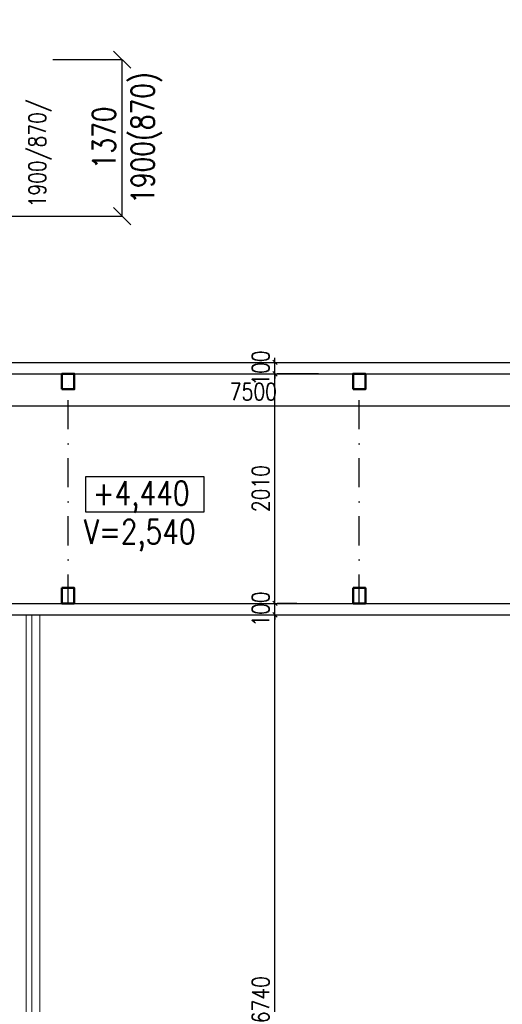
# Model space of a CAD drawing. Header units: millimetres. Extents: x -238874 to 551972, y -298952 to 658415.
# Tile 211 of 256: x 29272 to 33497, y 172531 to 181151. Entities that reach past the tile are written whole.
import ezdxf

# ---------------------------------------------------------------- set-up
doc = ezdxf.new("R2010")
doc.units = ezdxf.units.MM
doc.header["$LTSCALE"] = 20
doc.linetypes.add('ČERCHOVANÁ', pattern=[25.4, 12.7, -6.35, 0, -6.35])
for name, color, linetype, lineweight in [('CKKOTY', 3, 'Continuous', 18), ('CKTEXTY_MALE', 140, 'Continuous', 18), ('NOSNÉ', 8, 'Continuous', 50), ('PRUCHODY', 7, 'Continuous', 18)]:
    doc.layers.add(name, color=color, linetype=linetype, lineweight=lineweight)
for name, color, linetype in [('CZ', 255, 'Continuous'), ('KOTY', 8, 'Continuous'), ('OSYSTAVBA', 101, 'ČERCHOVANÁ'), ('ZDP', 50, 'Continuous')]:
    doc.layers.add(name, color=color, linetype=linetype)
doc.styles.add('SIMPLEX', font='SIMPLEX.shx', dxfattribs={"width": 0.8, "bigfont": 'CAD13.shx'})
doc.styles.get("Standard").update_dxf_attribs({"font": 'simplex.shx', "width": 0.8})
doc.dimstyles.new('CADKON', dxfattribs={"dimscale": 100, "dimtxt": 2, "dimasz": 1.5, "dimexe": 0, "dimexo": 2, "dimgap": 0.6, "dimtad": 1, "dimrnd": 1, "dimtxsty": 'Standard', "dimblk1": 'OBLIQUE', "dimblk2": 'OBLIQUE', "dimsah": 1, "dimcen": 2.5, "dimadec": 1, "dimazin": 2, "dimtfac": 1, "dimtix": 1, "dimtmove": 2, "dimatfit": 3, "dimldrblk": 'OPEN30', "dimfxl": 5, "dimtfill": 1, "dimtolj": 1, "dimarcsym": 0})
doc.dimstyles.new('CKA', dxfattribs={"dimtxt": 200, "dimasz": 40, "dimexe": 20, "dimexo": 0.2, "dimgap": 50, "dimtad": 1, "dimdec": 0, "dimrnd": 1, "dimzin": 0, "dimdsep": 46, "dimtxsty": 'Standard', "dimblk1": 'OBLIQUE', "dimblk2": 'OBLIQUE', "dimsah": 1, "dimcen": 0.09, "dimclrd": 253, "dimclre": 253, "dimclrt": 253, "dimadec": 0, "dimazin": 0, "dimtfac": 1, "dimtdec": 0, "dimtix": 1, "dimtmove": 2, "dimatfit": 3, "dimfxl": 1, "dimtolj": 1, "dimtzin": 0, "dimarcsym": 0})

# ---------------------------------------------------------------- blocks, each defined once
blk = doc.blocks.new('_OBLIQUE')
at = {"color": 0, "linetype": 'ByBlock'}
blk.add_line((-0.5, -0.5), (0.5, 0.5), dxfattribs=at)
blk = doc.blocks.new('*D1708')
at = {"layer": 'DEFPOINTS', "color": 0, "transparency": 16777216}
for p in [(27568, 175940.9), (31507.2, 175940.9), (27568, 169200.9)]:
    blk.add_point(p, dxfattribs=at)
at = {"layer": 'KOTY', "lineweight": -2, "transparency": 16777216}
for p, q in [((27948.7, 175940.9), (31527.2, 175940.9)), ((31507.2, 169200.9), (31507.2, 175940.9))]:
    blk.add_line(p, q, dxfattribs=at)
at = {"layer": 'KOTY', "lineweight": -2, "transparency": 16777216, "xscale": 40, "yscale": 40, "zscale": 40}
for p, rotation in [((31507.2, 175940.9), 90), ((31507.2, 169200.9), 270)]:
    blk.add_blockref('_OBLIQUE', p, dxfattribs=dict(at, rotation=rotation))
at = {"layer": 'KOTY', "transparency": 16777216, "insert": (31382.2, 172570.9), "char_height": 150, "attachment_point": 5, "rotation": 90, "style": 'SIMPLEX'}
blk.add_mtext('\\A1;6740', dxfattribs=at)
blk = doc.blocks.new('*D1762')
at = {"layer": 'DEFPOINTS', "color": 0, "transparency": 16777216}
for p in [(35068, 177910.9), (35068, 177769.1), (27568, 177108.4)]:
    blk.add_point(p, dxfattribs=at)
at = {"layer": 'KOTY', "lineweight": -2, "transparency": 16777216}
for p, q in [((27568, 177769.1), (35068, 177769.1)), ((35068, 177530.1), (35068, 177749.1))]:
    blk.add_line(p, q, dxfattribs=at)
at = {"layer": 'KOTY', "lineweight": -2, "transparency": 16777216, "xscale": 40, "yscale": 40, "zscale": 40, "rotation": 180}
blk.add_blockref('_OBLIQUE', (27568, 177769.1), dxfattribs=at)
at = {"layer": 'KOTY', "lineweight": -2, "transparency": 16777216, "xscale": 40, "yscale": 40, "zscale": 40}
blk.add_blockref('_OBLIQUE', (35068, 177769.1), dxfattribs=at)
at = {"layer": 'KOTY', "transparency": 16777216, "insert": (31318, 177894.1), "char_height": 150, "attachment_point": 5, "style": 'SIMPLEX'}
blk.add_mtext('\\A1;7500', dxfattribs=at)
blk = doc.blocks.new('*D1777')
at = {"layer": 'DEFPOINTS', "color": 0, "transparency": 16777216}
for p in [(31507.2, 178050.9), (31507.2, 178050.9), (31318, 176040.9)]:
    blk.add_point(p, dxfattribs=at)
at = {"layer": 'KOTY', "lineweight": -2, "transparency": 16777216}
for p, q in [((31507.2, 176040.9), (31507.2, 178050.9)), ((31887.9, 178050.9), (31527.2, 178050.9))]:
    blk.add_line(p, q, dxfattribs=at)
at = {"layer": 'KOTY', "lineweight": -2, "transparency": 16777216, "xscale": 40, "yscale": 40, "zscale": 40}
for p, rotation in [((31507.2, 178050.9), 90), ((31507.2, 176040.9), 270)]:
    blk.add_blockref('_OBLIQUE', p, dxfattribs=dict(at, rotation=rotation))
at = {"layer": 'KOTY', "transparency": 16777216, "insert": (31382.2, 177045.9), "char_height": 150, "attachment_point": 5, "rotation": 90, "style": 'SIMPLEX'}
blk.add_mtext('\\A1;2010', dxfattribs=at)
blk = doc.blocks.new('*D1778')
at = {"layer": 'DEFPOINTS', "color": 0, "transparency": 16777216}
for p in [(31318, 176040.9), (31507.2, 176040.9), (27568, 175940.9)]:
    blk.add_point(p, dxfattribs=at)
at = {"layer": 'KOTY', "lineweight": -2, "transparency": 16777216}
for p, q in [((31507.2, 176040.9), (31507.2, 176080.9)), ((31507.2, 175940.9), (31507.2, 176040.9)), ((31698.7, 176040.9), (31527.2, 176040.9)), ((31507.2, 175940.9), (31507.2, 175900.9))]:
    blk.add_line(p, q, dxfattribs=at)
at = {"layer": 'KOTY', "lineweight": -2, "transparency": 16777216, "xscale": 40, "yscale": 40, "zscale": 40}
for p, rotation in [((31507.2, 176040.9), 270), ((31507.2, 175940.9), 90)]:
    blk.add_blockref('_OBLIQUE', p, dxfattribs=dict(at, rotation=rotation))
at = {"layer": 'KOTY', "transparency": 16777216, "insert": (31382.2, 175990.9), "char_height": 150, "attachment_point": 5, "rotation": 90, "style": 'SIMPLEX'}
blk.add_mtext('\\A1;100', dxfattribs=at)
blk = doc.blocks.new('*D1779')
at = {"layer": 'DEFPOINTS', "color": 0, "transparency": 16777216}
for p in [(31507.2, 178150.9), (31507.2, 178150.9), (31507.2, 178050.9)]:
    blk.add_point(p, dxfattribs=at)
at = {"layer": 'KOTY', "lineweight": -2, "transparency": 16777216}
for p, q in [((31507.2, 178150.9), (31507.2, 178190.9)), ((31126.4, 178150.9), (31487.2, 178150.9)), ((31507.2, 178050.9), (31507.2, 178150.9)), ((31507.2, 178050.9), (31507.2, 178010.9))]:
    blk.add_line(p, q, dxfattribs=at)
at = {"layer": 'KOTY', "lineweight": -2, "transparency": 16777216, "xscale": 40, "yscale": 40, "zscale": 40}
for p, rotation in [((31507.2, 178150.9), 270), ((31507.2, 178050.9), 90)]:
    blk.add_blockref('_OBLIQUE', p, dxfattribs=dict(at, rotation=rotation))
at = {"layer": 'KOTY', "transparency": 16777216, "insert": (31382.2, 178100.9), "char_height": 150, "attachment_point": 5, "rotation": 90, "style": 'SIMPLEX'}
blk.add_mtext('\\A1;100', dxfattribs=at)
blk = doc.blocks.new('*D3614')
at = {"layer": 'CKKOTY', "color": 0, "lineweight": -2, "transparency": 16777216}
for p, q in [((29561.7, 180800.9), (30169.9, 180800.9)), ((30169.9, 179430.9), (30169.9, 180800.9)), ((28749.2, 179430.9), (30169.9, 179430.9))]:
    blk.add_line(p, q, dxfattribs=at)
at = {"layer": 'DEFPOINTS', "color": 0, "transparency": 16777216}
for p in [(29361.7, 180800.9), (30169.9, 180800.9), (28549.2, 179430.9)]:
    blk.add_point(p, dxfattribs=at)
at = {"layer": 'CKKOTY', "color": 0, "lineweight": -2, "transparency": 16777216, "xscale": 150, "yscale": 150, "zscale": 150}
for p, rotation in [((30169.9, 180800.9), 90), ((30169.9, 179430.9), 270)]:
    blk.add_blockref('_OBLIQUE', p, dxfattribs=dict(at, rotation=rotation))
at = {"layer": 'CKKOTY', "color": 0, "transparency": 16777216, "char_height": 200, "attachment_point": 5, "rotation": 90, "bg_fill": 3, "box_fill_scale": 1.1, "bg_fill_color": 256, "bg_fill_true_color": 13158600, "bg_fill_transparency": 0}
for s, insert in [('\\A1;1900(870)', (30382.2, 180115.9)), ('\\A1;1370', (30009.9, 180115.9))]:
    blk.add_mtext(s, dxfattribs=dict(at, insert=insert))
blk = doc.blocks.new('_Open30')
at = {"color": 0, "lineweight": -2}
for p, q in [((-1, 0.268), (0, 0)), ((0, 0), (-1, -0.268)), ((0, 0), (-1, 0))]:
    blk.add_line(p, q, dxfattribs=at)

msp = doc.modelspace()

# ---------------------------------------------------------------- linework, layer by layer
at = {"layer": 'CZ', "color": 7}
msp.add_lwpolyline([(29851.043, 177153.002), (30884.526, 177153.002), (30884.526, 176840.532), (29851.043, 176840.532)], close=True, dxfattribs=at)
at = {"layer": 'NOSNÉ'}
for points in [[(29641.74, 177915.863), (29749.219, 177915.863), (29749.219, 178050.863), (29641.74, 178050.863)], [(32191.677, 177915.863), (32299.155, 177915.863), (32299.155, 178050.863), (32191.677, 178050.863)], [(29641.74, 176175.863), (29749.219, 176175.863), (29749.219, 176040.863), (29641.74, 176040.863)], [(32191.677, 176175.863), (32299.155, 176175.863), (32299.155, 176040.863), (32191.677, 176040.863)]]:
    msp.add_lwpolyline(points, close=True, dxfattribs=at)
at = {"layer": 'OSYSTAVBA', "linetype": 'ČERCHOVANÁ'}
for p, q in [((29695.48, 176040.863), (29695.48, 178040.863)), ((32245.416, 176040.863), (32245.416, 178040.863))]:
    msp.add_line(p, q, dxfattribs=at)
at = {"layer": 'PRUCHODY', "linetype": 'Continuous'}
for p, q in [((29327.962, 175940.863), (29327.962, 165600.863)), ((29377.962, 175940.863), (29377.962, 165610.863)), ((29447.962, 175940.863), (29447.962, 165610.863))]:
    msp.add_line(p, q, dxfattribs=at)
at = {"layer": 'ZDP'}
for p, q in [((27567.962, 178150.863), (35067.962, 178150.863)), ((27567.962, 178050.863), (35067.962, 178050.863)), ((27567.962, 178050.863), (35067.962, 178050.863)), ((27567.962, 176040.863), (35067.962, 176040.863)), ((27567.962, 175940.863), (35067.962, 175940.863))]:
    msp.add_line(p, q, dxfattribs=at)

# ---------------------------------------------------------------- texts
at = {"layer": 'CKTEXTY_MALE', "insert": (29909.544, 167907.084), "char_height": 200, "width": 3874.61823, "attachment_point": 1, "rotation": 90}
msp.add_mtext('\\pi842.24;ÚPRAVA OSTĚNÍ  A KER. \\P\\pi286.05;OBKLADU STĚN  PO OSAZENÍ \\P\\pi895.57;OKNA ŠTUK + VÝMALBA', dxfattribs=at)
at = {"layer": 'CZ', "color": 7, "char_height": 212.5, "attachment_point": 1}
for s, insert, width in [('+4,440', (29913.932, 177111.799), 1666.9), ('V=2,540', (29835.945, 176774.766), 3214.5)]:
    msp.add_mtext(s, dxfattribs=dict(at, insert=insert, width=width))
at = {"layer": 'KOTY', "insert": (29351.485, 179508.192), "char_height": 150, "width": 1344.4, "attachment_point": 1, "rotation": 90}
msp.add_mtext('1900/870/', dxfattribs=at)

# ---------------------------------------------------------------- dimensions: what is measured, and where the dimension line sits
at = {"layer": 'KOTY'}
for base, p1, p2, angle, text, picture, middle in [((31507.166, 178150.863), (31507.166, 178050.863), (31507.166, 178150.863), 270, '100', '*D1779', (31382.166, 178100.863)), ((31507.166, 178050.863), (31317.962, 176040.863), (31507.166, 178050.863), 270, '2010', '*D1777', (31382.166, 177045.863)), ((35067.962, 177769.107), (27567.962, 177108.363), (35067.962, 177910.863), 180, '7500', '*D1762', (31317.962, 177894.107)), ((31507.166, 176040.863), (27567.962, 175940.863), (31317.962, 176040.863), 270, '100', '*D1778', (31382.166, 175990.863)), ((31507.166, 175940.863), (27567.962, 169200.863), (27567.962, 175940.863), 270, '6740', '*D1708', (31382.166, 172570.863))]:
    dim = msp.add_linear_dim(base=base, p1=p1, p2=p2, angle=angle, text=text, dimstyle='CKA', override={"dimtxt": 150, "dimexo": 380.774374, "dimtxsty": 'SIMPLEX', "dimse1": 1, "dimclrd": 256, "dimclre": 256, "dimclrt": 256}, dxfattribs=at)
    dim.commit()
    dim.dimension.update_dxf_attribs({"geometry": picture, "text_midpoint": middle})

# ---------------------------------------------------------------- next in the draw order: dimensions: what is measured, and where the dimension line sits
at = {"layer": 'CKKOTY'}
dim = msp.add_linear_dim(base=(30169.868, 180800.863), p1=(28549.231, 179430.863), p2=(29361.664, 180800.863), angle=90, text='<>\\X1900(870)', dimstyle='CADKON', override={"dimtmove": 2}, dxfattribs=at)
dim.commit()
dim.dimension.update_dxf_attribs({"geometry": '*D3614', "text_midpoint": (30169.868, 180115.863)})

doc.saveas('drawing.dxf')
